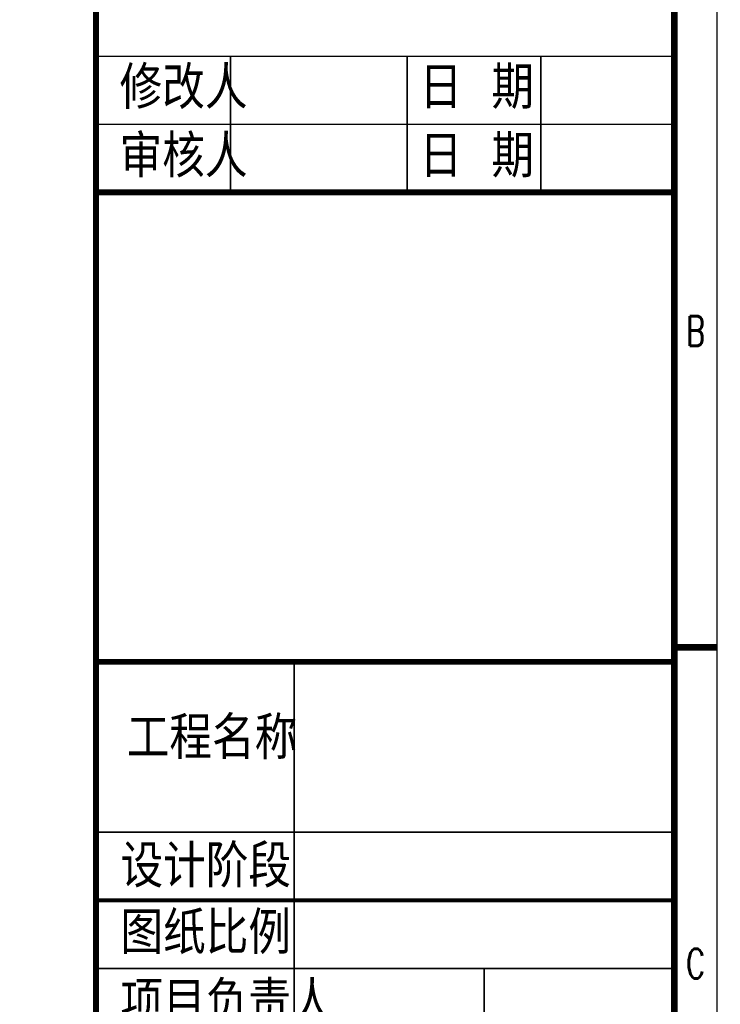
# Model space of a CAD drawing. Extents: x 39527407 to 39530665, y 3786466 to 3790957.
# Tile 60 of 113: x 39529968 to 39530589, y 3787272 to 3788146. Entities that reach past the tile are written whole.
import ezdxf
from ezdxf.enums import TextEntityAlignment as Align

# ---------------------------------------------------------------- set-up
doc = ezdxf.new("R2010")
doc.units = 0
doc.linetypes.add('DASHEDX2', pattern=[38.1, 25.4, -12.7])
doc.layers.get('0').update_dxf_attribs({"linetype": 'CONTINUOUS'})
doc.layers.add('SH_A0$0$T-SHBD-3', color=3, linetype='CONTINUOUS')
doc.layers.add('TK-ABCD-TTLB-E', color=3, linetype='CONTINUOUS')
doc.layers.add('路线', color=7, linetype='DASHEDX2', lineweight=30)
doc.styles.add('SimHztxt', font='simplex.shx', dxfattribs={"width": 0.8, "bigfont": 'hztxt.shx'})

# ---------------------------------------------------------------- blocks, each defined once
blk = doc.blocks.new('A$C69525F90')
at = {"color": 3}
for p, q in [((19.773, 86.79), (19.773, 103.75)), ((21.773, 86.79), (21.773, 103.75)), ((23.773, 86.79), (23.773, 103.75))]:
    blk.add_line(p, q, dxfattribs=at)
at = {"layer": 'SH_A0$0$T-SHBD-3'}
blk.add_line((46.551, 103.75), (46.551, 86.786), dxfattribs=at)
at = {"layer": 'SH_A0$0$T-SHBD-3', "const_width": 0.175}
blk.add_lwpolyline([(73, 103.75), (73, 86.79), (1.25, 86.79), (1.25, 103.75)], close=True, dxfattribs=at)
at = {"layer": 'SH_A0$0$T-SHBD-3'}
for points, const_width in [([(23.773, 103.758), (23.773, 86.794)], 0.175), ([(37.551, 103.758), (37.551, 86.794)], 0.175), ([(42.551, 103.75), (42.551, 86.786)], 0.05), ([(44.551, 103.75), (44.551, 86.786)], 0.125), ([(46.551, 103.75), (46.551, 86.786)], 0.05), ([(19.773, 99.833), (23.773, 99.833)], 0.05), ([(46.551, 98.176), (58.551, 98.176)], 0.05), ([(19.773, 95.915), (23.773, 95.915)], 0.05), ([(37.551, 92.602), (68.551, 92.602)], 0.05), ([(19.773, 90.736), (23.773, 90.736)], 0.05)]:
    blk.add_lwpolyline(points, dxfattribs=dict(at, const_width=const_width))
at = {"layer": 'TK-ABCD-TTLB-E', "color": 3}
blk.add_lwpolyline([(74.25, 0), (0, 0), (0, 105), (74.25, 105), (74.25, 0)], dxfattribs=at)
at = {"layer": 'TK-ABCD-TTLB-E', "color": 3, "const_width": 0.2}
for points in [[(37.125, 105), (37.125, 103.75)], [(73, 6.25), (1.25, 6.25), (1.25, 103.75), (73, 103.75), (73, 6.25)]]:
    blk.add_lwpolyline(points, dxfattribs=at)
at = {"color": 0, "style": 'SimHztxt'}
for s, p in [('日 期', (21.324, 96.279)), ('日 期', (23.337, 96.279)), ('项目负责人', (48.171, 87.509)), ('工程名称', (40.406, 87.692)), ('设计阶段', (44.171, 87.509)), ('图纸比例', (46.129, 87.509)), ('修改人', (21.324, 87.483)), ('审核人', (23.337, 87.483))]:
    blk.add_text(s, height=1.25, rotation=90, dxfattribs=at).set_placement(p)
at = {"layer": 'TK-ABCD-TTLB-E', "color": 3, "style": 'SimHztxt', "width": 0.7}
for s, p in [('B', (27.844, 104.375)), ('C', (46.406, 104.375))]:
    blk.add_text(s, height=0.875, rotation=90, dxfattribs=at).set_placement(p, align=Align.MIDDLE_CENTER)

msp = doc.modelspace()

# ---------------------------------------------------------------- block references
at = {"layer": '路线', "linetype": 'ByBlock', "lineweight": -3, "xscale": 30.2444574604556, "yscale": 30.2444574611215, "zscale": 30.24445746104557, "rotation": 270}
msp.add_blockref('A$C69525F90', (39527410.40194, 3788711.84949, -38.58), dxfattribs=at)

doc.saveas('drawing.dxf')
